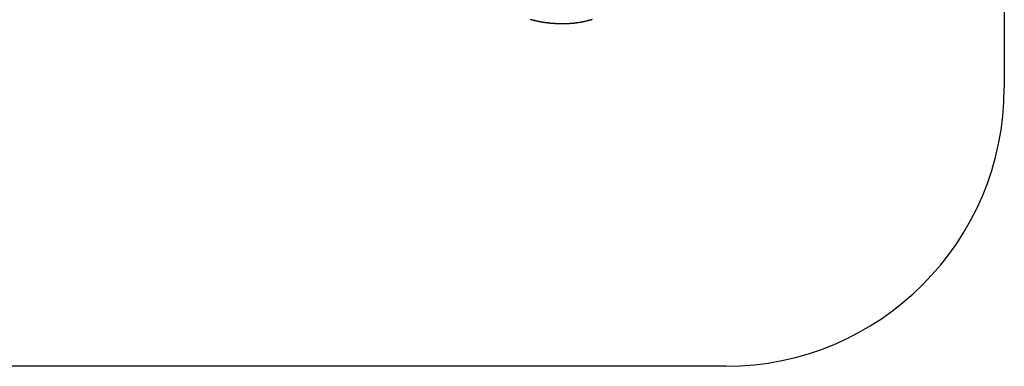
# Model space of a CAD drawing. Extents: x -55 to 3310, y -427 to 1727.
# Tile 44 of 79: x 1021 to 1032, y 525 to 529. Entities that reach past the tile are written whole.
import ezdxf

# ---------------------------------------------------------------- set-up
doc = ezdxf.new("R2010")
doc.units = 0
doc.linetypes.add('DURCHGEHEND', pattern=[0])
doc.layers.add('KF_PASSIO_SUB_15_FRONT', color=7, linetype='DURCHGEHEND')

# ---------------------------------------------------------------- blocks, each defined once
blk = doc.blocks.new('KF_PASSIO_SUB_15_FRONT')
at = {"layer": 'KF_PASSIO_SUB_15_FRONT'}
for p, q in [((-198.75, -354.632), (-198.75, -393.632)), ((-201.75, -396.632), (-240.75, -396.632))]:
    blk.add_line(p, q, dxfattribs=at)
for points in [[(-203.192, -392.899, 0), (-203.198, -392.901, 0), (-203.204, -392.902, 0), (-203.21, -392.904, 0), (-203.216, -392.906, 0), (-203.222, -392.907, 0), (-203.228, -392.909, 0), (-203.234, -392.91, 0), (-203.24, -392.912, 0), (-203.246, -392.913, 0), (-203.252, -392.915, 0), (-203.258, -392.916, 0), (-203.265, -392.918, 0), (-203.271, -392.919, 0), (-203.277, -392.92, 0), (-203.283, -392.922, 0), (-203.289, -392.923, 0), (-203.295, -392.924, 0), (-203.301, -392.925, 0), (-203.307, -392.927, 0), (-203.314, -392.928, 0), (-203.32, -392.929, 0), (-203.326, -392.93, 0), (-203.332, -392.931, 0), (-203.338, -392.932, 0), (-203.345, -392.933, 0), (-203.351, -392.934, 0), (-203.357, -392.935, 0), (-203.363, -392.935, 0), (-203.37, -392.936, 0), (-203.376, -392.937, 0), (-203.382, -392.938, 0), (-203.388, -392.938, 0), (-203.395, -392.939, 0), (-203.401, -392.94, 0), (-203.407, -392.94, 0), (-203.414, -392.941, 0), (-203.42, -392.941, 0), (-203.426, -392.942, 0), (-203.433, -392.942, 0), (-203.439, -392.943, 0), (-203.445, -392.943, 0), (-203.452, -392.943, 0), (-203.458, -392.944, 0), (-203.465, -392.944, 0), (-203.471, -392.944, 0), (-203.477, -392.945, 0), (-203.484, -392.945, 0), (-203.49, -392.945, 0), (-203.497, -392.945, 0), (-203.503, -392.945, 0), (-203.509, -392.945, 0)], [(-203.194, -392.899, 0), (-203.2, -392.901, 0), (-203.206, -392.903, 0), (-203.212, -392.904, 0), (-203.218, -392.906, 0), (-203.224, -392.908, 0), (-203.23, -392.909, 0), (-203.236, -392.911, 0), (-203.242, -392.912, 0), (-203.248, -392.914, 0), (-203.254, -392.915, 0), (-203.26, -392.917, 0), (-203.266, -392.918, 0), (-203.272, -392.919, 0), (-203.278, -392.921, 0), (-203.284, -392.922, 0), (-203.29, -392.923, 0), (-203.297, -392.925, 0), (-203.303, -392.926, 0), (-203.309, -392.927, 0), (-203.315, -392.928, 0), (-203.321, -392.929, 0), (-203.327, -392.93, 0), (-203.334, -392.931, 0), (-203.34, -392.932, 0), (-203.346, -392.933, 0), (-203.352, -392.934, 0), (-203.358, -392.935, 0), (-203.365, -392.936, 0), (-203.371, -392.936, 0), (-203.377, -392.937, 0), (-203.383, -392.938, 0), (-203.39, -392.939, 0), (-203.396, -392.939, 0), (-203.402, -392.94, 0), (-203.408, -392.94, 0), (-203.415, -392.941, 0), (-203.421, -392.941, 0), (-203.427, -392.942, 0), (-203.433, -392.942, 0), (-203.44, -392.943, 0), (-203.446, -392.943, 0), (-203.452, -392.944, 0), (-203.459, -392.944, 0), (-203.465, -392.944, 0), (-203.471, -392.944, 0), (-203.478, -392.945, 0), (-203.484, -392.945, 0), (-203.49, -392.945, 0), (-203.497, -392.945, 0), (-203.503, -392.945, 0), (-203.509, -392.945, 0)], [(-203.509, -392.945, 0), (-203.513, -392.945, 0), (-203.517, -392.945, 0), (-203.521, -392.945, 0), (-203.525, -392.945, 0), (-203.529, -392.945, 0), (-203.533, -392.945, 0), (-203.537, -392.945, 0), (-203.541, -392.945, 0), (-203.545, -392.944, 0), (-203.549, -392.944, 0), (-203.552, -392.944, 0), (-203.556, -392.944, 0), (-203.56, -392.944, 0), (-203.564, -392.944, 0), (-203.568, -392.944, 0), (-203.572, -392.943, 0), (-203.576, -392.943, 0), (-203.58, -392.943, 0), (-203.583, -392.943, 0), (-203.587, -392.943, 0), (-203.591, -392.942, 0), (-203.595, -392.942, 0), (-203.599, -392.942, 0), (-203.603, -392.942, 0), (-203.607, -392.941, 0), (-203.61, -392.941, 0), (-203.614, -392.941, 0), (-203.618, -392.941, 0), (-203.622, -392.94, 0), (-203.626, -392.94, 0), (-203.63, -392.94, 0), (-203.633, -392.939, 0), (-203.637, -392.939, 0), (-203.641, -392.938, 0), (-203.645, -392.938, 0), (-203.649, -392.938, 0), (-203.653, -392.937, 0), (-203.656, -392.937, 0), (-203.66, -392.936, 0), (-203.664, -392.936, 0), (-203.668, -392.936, 0), (-203.671, -392.935, 0), (-203.675, -392.935, 0), (-203.679, -392.934, 0), (-203.683, -392.934, 0), (-203.687, -392.933, 0), (-203.69, -392.933, 0), (-203.694, -392.932, 0), (-203.698, -392.932, 0), (-203.702, -392.931, 0), (-203.705, -392.931, 0), (-203.709, -392.93, 0), (-203.713, -392.929, 0), (-203.717, -392.929, 0), (-203.72, -392.928, 0), (-203.724, -392.928, 0), (-203.728, -392.927, 0), (-203.732, -392.926, 0), (-203.735, -392.926, 0), (-203.739, -392.925, 0), (-203.743, -392.924, 0), (-203.746, -392.924, 0), (-203.75, -392.923, 0), (-203.754, -392.922, 0), (-203.757, -392.922, 0), (-203.761, -392.921, 0), (-203.765, -392.92, 0), (-203.768, -392.92, 0), (-203.772, -392.919, 0), (-203.776, -392.918, 0), (-203.78, -392.917, 0), (-203.783, -392.916, 0), (-203.787, -392.916, 0), (-203.79, -392.915, 0), (-203.794, -392.914, 0), (-203.798, -392.913, 0), (-203.801, -392.912, 0), (-203.805, -392.912, 0), (-203.809, -392.911, 0), (-203.812, -392.91, 0), (-203.816, -392.909, 0), (-203.82, -392.908, 0), (-203.823, -392.907, 0), (-203.827, -392.906, 0), (-203.83, -392.905, 0), (-203.834, -392.904, 0), (-203.838, -392.903, 0), (-203.841, -392.902, 0), (-203.845, -392.901, 0), (-203.848, -392.901, 0), (-203.852, -392.9, 0), (-203.855, -392.899, 0)], [(-203.509, -392.945, 0), (-203.513, -392.945, 0), (-203.517, -392.945, 0), (-203.521, -392.945, 0), (-203.525, -392.945, 0), (-203.529, -392.945, 0), (-203.533, -392.945, 0), (-203.536, -392.945, 0), (-203.54, -392.945, 0), (-203.544, -392.944, 0), (-203.548, -392.944, 0), (-203.552, -392.944, 0), (-203.556, -392.944, 0), (-203.56, -392.944, 0), (-203.563, -392.944, 0), (-203.567, -392.944, 0), (-203.571, -392.944, 0), (-203.575, -392.943, 0), (-203.579, -392.943, 0), (-203.583, -392.943, 0), (-203.586, -392.943, 0), (-203.59, -392.943, 0), (-203.594, -392.942, 0), (-203.598, -392.942, 0), (-203.602, -392.942, 0), (-203.606, -392.942, 0), (-203.609, -392.941, 0), (-203.613, -392.941, 0), (-203.617, -392.941, 0), (-203.621, -392.94, 0), (-203.625, -392.94, 0), (-203.628, -392.94, 0), (-203.632, -392.939, 0), (-203.636, -392.939, 0), (-203.64, -392.939, 0), (-203.644, -392.938, 0), (-203.647, -392.938, 0), (-203.651, -392.938, 0), (-203.655, -392.937, 0), (-203.659, -392.937, 0), (-203.663, -392.936, 0), (-203.666, -392.936, 0), (-203.67, -392.935, 0), (-203.674, -392.935, 0), (-203.678, -392.934, 0), (-203.681, -392.934, 0), (-203.685, -392.933, 0), (-203.689, -392.933, 0), (-203.693, -392.932, 0), (-203.696, -392.932, 0), (-203.7, -392.931, 0), (-203.704, -392.931, 0), (-203.708, -392.93, 0), (-203.711, -392.93, 0), (-203.715, -392.929, 0), (-203.719, -392.929, 0), (-203.722, -392.928, 0), (-203.726, -392.927, 0), (-203.73, -392.927, 0), (-203.734, -392.926, 0), (-203.737, -392.925, 0), (-203.741, -392.925, 0), (-203.745, -392.924, 0), (-203.748, -392.923, 0), (-203.752, -392.923, 0), (-203.756, -392.922, 0), (-203.759, -392.921, 0), (-203.763, -392.921, 0), (-203.767, -392.92, 0), (-203.77, -392.919, 0), (-203.774, -392.918, 0), (-203.778, -392.918, 0), (-203.781, -392.917, 0), (-203.785, -392.916, 0), (-203.789, -392.915, 0), (-203.792, -392.915, 0), (-203.796, -392.914, 0), (-203.8, -392.913, 0), (-203.803, -392.912, 0), (-203.807, -392.911, 0), (-203.81, -392.91, 0), (-203.814, -392.909, 0), (-203.818, -392.909, 0), (-203.821, -392.908, 0), (-203.825, -392.907, 0), (-203.829, -392.906, 0), (-203.832, -392.905, 0), (-203.836, -392.904, 0), (-203.839, -392.903, 0), (-203.843, -392.902, 0), (-203.846, -392.901, 0), (-203.85, -392.9, 0), (-203.854, -392.899, 0)]]:
    blk.add_polyline3d(points, dxfattribs=at)
blk.add_arc((-201.75, -393.632), 3, 270, 0, dxfattribs=at)

msp = doc.modelspace()

# ---------------------------------------------------------------- block references
at = {"layer": 'KF_PASSIO_SUB_15_FRONT'}
msp.add_blockref('KF_PASSIO_SUB_15_FRONT', (1230.283, 921.763), dxfattribs=at)

doc.saveas('drawing.dxf')
